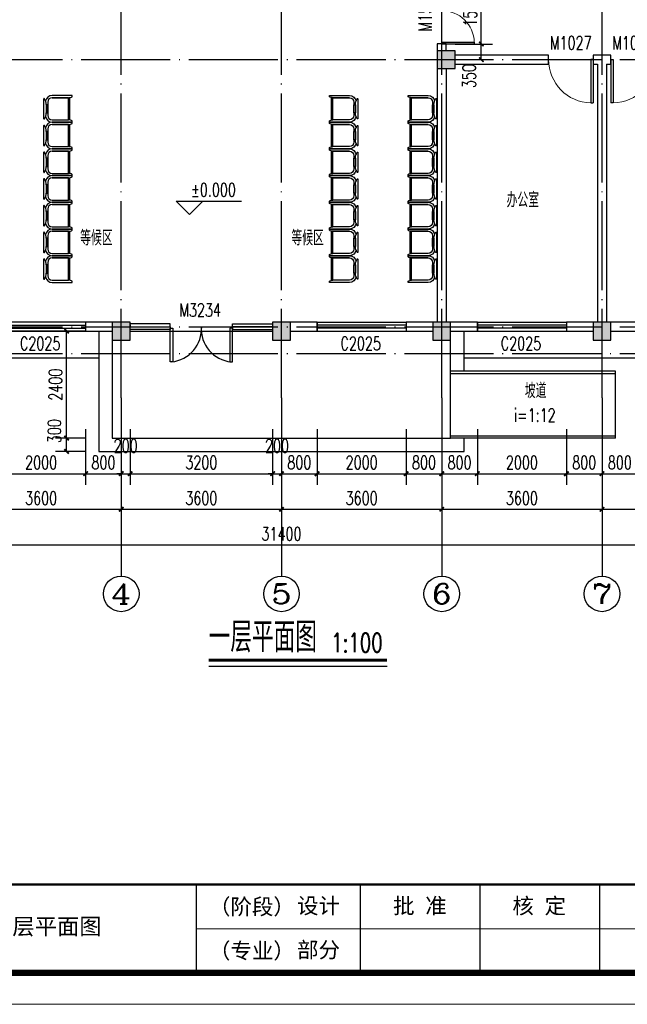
# Model space of a CAD drawing. Extents: x 88237 to 730297, y -11868 to 107702.
# Tile 6 of 49: x 273019 to 286668, y 42769 to 64883. Entities that reach past the tile are written whole.
import ezdxf
from ezdxf.enums import TextEntityAlignment as Align

# ---------------------------------------------------------------- set-up
doc = ezdxf.new("R2010")
doc.units = 0
doc.header["$LTSCALE"] = 1000
doc.header["$MEASUREMENT"] = 0
doc.linetypes.add('DOTE', pattern=[2.42, 2, -0.2, 0.02, -0.2])
doc.layers.add('0.13文字', color=3, linetype='Continuous', lineweight=13)
for name, color, linetype in [('_KTI_CONTROL', 7, 'Continuous'), ('AXIS', 3, 'Continuous'), ('AXIS_TEXT', 7, 'Continuous'), ('COLUMN', 9, 'Continuous'), ('DIM_ELEV', 3, 'Continuous'), ('DIM_SYMB', 3, 'Continuous'), ('DOTE', 1, 'DOTE'), ('GROUND', 2, 'Continuous'), ('PUB_DIM', 3, 'Continuous'), ('PUB_HATCH', 8, 'Continuous'), ('PUB_TEXT', 7, 'Continuous'), ('STAIR', 4, 'Continuous'), ('WALL', 2, 'Continuous'), ('WINDOW', 4, 'Continuous'), ('WINDOW_TEXT', 7, 'Continuous'), ('图框', 7, 'Continuous')]:
    doc.layers.add(name, color=color, linetype=linetype)
doc.styles.add('_TCH_AXIS', font='COMPLEX', dxfattribs={"bigfont": 'GBCBIG'})
doc.styles.add('_TCH_DIM', font='SIMPLEX', dxfattribs={"bigfont": 'GBCBIG'})
doc.styles.add('_TCH_DIM_T3', font='SIMPLEX', dxfattribs={"width": 0.705882, "bigfont": 'GBCBIG'})
doc.styles.add('_TCH_WINDOW', font='SIMPLEX', dxfattribs={"bigfont": 'GBCBIG'})
doc.styles.add('COMPLEX', font='COMPLEX')
doc.styles.add('LYJFS', font='times.ttf', dxfattribs={"width": 0.7})
doc.styles.add('宋体', font='txt')
doc.dimstyles.new('_TCH_ARCH&&100', dxfattribs={"dimtxt": 297.5, "dimasz": 100, "dimexe": 250, "dimexo": 300, "dimgap": 100, "dimtad": 1, "dimdec": 0, "dimzin": 0, "dimdsep": 46, "dimtxsty": '_TCH_DIM_T3', "dimblk": 'ARCHTICK', "dimcen": 0.09, "dimclrt": 7, "dimazin": 2, "dimtfac": 1, "dimtdec": 0, "dimtix": 1, "dimtmove": 2, "dimatfit": 3, "dimfxl": 1, "dimtolj": 1, "dimtzin": 0, "dimarcsym": 0})

# ---------------------------------------------------------------- blocks, each defined once
blk = doc.blocks.new('_ArchTick')
at = {"color": 0, "linetype": 'ByBlock', "const_width": 0.4}
blk.add_lwpolyline([(-0.5, -0.5), (0.5, 0.5)], dxfattribs=at)
blk = doc.blocks.new('*D134')
at = {"layer": 'Defpoints', "color": 0}
for p in [(282500, 65837), (283388, 65837), (282500, 64337)]:
    blk.add_point(p, dxfattribs=at)
at = {"layer": 'PUB_DIM', "color": 0, "lineweight": -2}
for p, q in [((282800, 65837), (283638, 65837)), ((283388, 64337), (283388, 65837)), ((282800, 64337), (283638, 64337))]:
    blk.add_line(p, q, dxfattribs=at)
at = {"layer": 'PUB_DIM', "color": 0, "lineweight": -2, "xscale": 100, "yscale": 100, "zscale": 100}
for p, rotation in [((283388, 65837), 90), ((283388, 64337), 270)]:
    blk.add_blockref('_ArchTick', p, dxfattribs=dict(at, rotation=rotation))
at = {"layer": 'PUB_DIM', "color": 7, "insert": (283139, 65087), "char_height": 297.5, "attachment_point": 5, "rotation": 90, "style": '_TCH_DIM_T3'}
blk.add_mtext('\\A1;1500', dxfattribs=at)
blk = doc.blocks.new('*D135')
at = {"layer": 'Defpoints', "color": 0}
for p in [(282500, 64337), (283388, 64337), (282500, 63987)]:
    blk.add_point(p, dxfattribs=at)
at = {"layer": 'PUB_DIM', "color": 0, "lineweight": -2}
for p, q in [((282800, 64337), (283638, 64337)), ((283388, 63987), (283388, 64337)), ((282800, 63987), (283638, 63987))]:
    blk.add_line(p, q, dxfattribs=at)
at = {"layer": 'PUB_DIM', "color": 0, "lineweight": -2, "xscale": 100, "yscale": 100, "zscale": 100}
for p, rotation in [((283388, 64337), 90), ((283388, 63987), 270)]:
    blk.add_blockref('_ArchTick', p, dxfattribs=dict(at, rotation=rotation))
at = {"layer": 'PUB_DIM', "color": 7, "insert": (283113, 63617), "char_height": 297.5, "attachment_point": 5, "rotation": 90, "style": '_TCH_DIM_T3'}
blk.add_mtext('\\A1;350', dxfattribs=at)
blk = doc.blocks.new('*D218')
at = {"layer": 'Defpoints', "color": 0}
for p in [(286100, 55987), (286900, 55987), (286900, 54687)]:
    blk.add_point(p, dxfattribs=at)
at = {"layer": 'PUB_DIM', "color": 0, "lineweight": -2}
for p, q in [((286100, 55687), (286100, 54437)), ((286900, 55687), (286900, 54437)), ((286100, 54687), (286900, 54687))]:
    blk.add_line(p, q, dxfattribs=at)
at = {"layer": 'PUB_DIM', "color": 0, "lineweight": -2, "xscale": 100, "yscale": 100, "zscale": 100, "rotation": 180}
blk.add_blockref('_ArchTick', (286100, 54687), dxfattribs=at)
at = {"layer": 'PUB_DIM', "color": 0, "lineweight": -2, "xscale": 100, "yscale": 100, "zscale": 100}
blk.add_blockref('_ArchTick', (286900, 54687), dxfattribs=at)
at = {"layer": 'PUB_DIM', "color": 7, "insert": (286500, 54936), "char_height": 297.5, "attachment_point": 5, "style": '_TCH_DIM_T3'}
blk.add_mtext('\\A1;800', dxfattribs=at)
blk = doc.blocks.new('*D219')
at = {"layer": 'Defpoints', "color": 0}
for p in [(285300, 55987), (286100, 55987), (286100, 54687)]:
    blk.add_point(p, dxfattribs=at)
at = {"layer": 'PUB_DIM', "color": 0, "lineweight": -2}
for p, q in [((285300, 55687), (285300, 54437)), ((286100, 55687), (286100, 54437)), ((285300, 54687), (286100, 54687))]:
    blk.add_line(p, q, dxfattribs=at)
at = {"layer": 'PUB_DIM', "color": 0, "lineweight": -2, "xscale": 100, "yscale": 100, "zscale": 100, "rotation": 180}
blk.add_blockref('_ArchTick', (285300, 54687), dxfattribs=at)
at = {"layer": 'PUB_DIM', "color": 0, "lineweight": -2, "xscale": 100, "yscale": 100, "zscale": 100}
blk.add_blockref('_ArchTick', (286100, 54687), dxfattribs=at)
at = {"layer": 'PUB_DIM', "color": 7, "insert": (285700, 54936), "char_height": 297.5, "attachment_point": 5, "style": '_TCH_DIM_T3'}
blk.add_mtext('\\A1;800', dxfattribs=at)
blk = doc.blocks.new('*D220')
at = {"layer": 'Defpoints', "color": 0}
for p in [(283300, 55987), (285300, 55987), (285300, 54687)]:
    blk.add_point(p, dxfattribs=at)
at = {"layer": 'PUB_DIM', "color": 0, "lineweight": -2}
for p, q in [((283300, 55687), (283300, 54437)), ((285300, 55687), (285300, 54437)), ((283300, 54687), (285300, 54687))]:
    blk.add_line(p, q, dxfattribs=at)
at = {"layer": 'PUB_DIM', "color": 0, "lineweight": -2, "xscale": 100, "yscale": 100, "zscale": 100, "rotation": 180}
blk.add_blockref('_ArchTick', (283300, 54687), dxfattribs=at)
at = {"layer": 'PUB_DIM', "color": 0, "lineweight": -2, "xscale": 100, "yscale": 100, "zscale": 100}
blk.add_blockref('_ArchTick', (285300, 54687), dxfattribs=at)
at = {"layer": 'PUB_DIM', "color": 7, "insert": (284300, 54936), "char_height": 297.5, "attachment_point": 5, "style": '_TCH_DIM_T3'}
blk.add_mtext('\\A1;2000', dxfattribs=at)
blk = doc.blocks.new('*D221')
at = {"layer": 'Defpoints', "color": 0}
for p in [(282500, 55987), (283300, 55987), (283300, 54687)]:
    blk.add_point(p, dxfattribs=at)
at = {"layer": 'PUB_DIM', "color": 0, "lineweight": -2}
for p, q in [((282500, 55687), (282500, 54437)), ((283300, 55687), (283300, 54437)), ((282500, 54687), (283300, 54687))]:
    blk.add_line(p, q, dxfattribs=at)
at = {"layer": 'PUB_DIM', "color": 0, "lineweight": -2, "xscale": 100, "yscale": 100, "zscale": 100, "rotation": 180}
blk.add_blockref('_ArchTick', (282500, 54687), dxfattribs=at)
at = {"layer": 'PUB_DIM', "color": 0, "lineweight": -2, "xscale": 100, "yscale": 100, "zscale": 100}
blk.add_blockref('_ArchTick', (283300, 54687), dxfattribs=at)
at = {"layer": 'PUB_DIM', "color": 7, "insert": (282900, 54936), "char_height": 297.5, "attachment_point": 5, "style": '_TCH_DIM_T3'}
blk.add_mtext('\\A1;800', dxfattribs=at)
blk = doc.blocks.new('*D222')
at = {"layer": 'Defpoints', "color": 0}
for p in [(281700, 55987), (282500, 55987), (282500, 54687)]:
    blk.add_point(p, dxfattribs=at)
at = {"layer": 'PUB_DIM', "color": 0, "lineweight": -2}
for p, q in [((281700, 55687), (281700, 54437)), ((282500, 55687), (282500, 54437)), ((281700, 54687), (282500, 54687))]:
    blk.add_line(p, q, dxfattribs=at)
at = {"layer": 'PUB_DIM', "color": 0, "lineweight": -2, "xscale": 100, "yscale": 100, "zscale": 100, "rotation": 180}
blk.add_blockref('_ArchTick', (281700, 54687), dxfattribs=at)
at = {"layer": 'PUB_DIM', "color": 0, "lineweight": -2, "xscale": 100, "yscale": 100, "zscale": 100}
blk.add_blockref('_ArchTick', (282500, 54687), dxfattribs=at)
at = {"layer": 'PUB_DIM', "color": 7, "insert": (282100, 54936), "char_height": 297.5, "attachment_point": 5, "style": '_TCH_DIM_T3'}
blk.add_mtext('\\A1;800', dxfattribs=at)
blk = doc.blocks.new('*D223')
at = {"layer": 'Defpoints', "color": 0}
for p in [(279700, 55987), (281700, 55987), (281700, 54687)]:
    blk.add_point(p, dxfattribs=at)
at = {"layer": 'PUB_DIM', "color": 0, "lineweight": -2}
for p, q in [((279700, 55687), (279700, 54437)), ((281700, 55687), (281700, 54437)), ((279700, 54687), (281700, 54687))]:
    blk.add_line(p, q, dxfattribs=at)
at = {"layer": 'PUB_DIM', "color": 0, "lineweight": -2, "xscale": 100, "yscale": 100, "zscale": 100, "rotation": 180}
blk.add_blockref('_ArchTick', (279700, 54687), dxfattribs=at)
at = {"layer": 'PUB_DIM', "color": 0, "lineweight": -2, "xscale": 100, "yscale": 100, "zscale": 100}
blk.add_blockref('_ArchTick', (281700, 54687), dxfattribs=at)
at = {"layer": 'PUB_DIM', "color": 7, "insert": (280700, 54936), "char_height": 297.5, "attachment_point": 5, "style": '_TCH_DIM_T3'}
blk.add_mtext('\\A1;2000', dxfattribs=at)
blk = doc.blocks.new('*D224')
at = {"layer": 'Defpoints', "color": 0}
for p in [(278900, 55987), (279700, 55987), (279700, 54687)]:
    blk.add_point(p, dxfattribs=at)
at = {"layer": 'PUB_DIM', "color": 0, "lineweight": -2}
for p, q in [((278900, 55687), (278900, 54437)), ((279700, 55687), (279700, 54437)), ((278900, 54687), (279700, 54687))]:
    blk.add_line(p, q, dxfattribs=at)
at = {"layer": 'PUB_DIM', "color": 0, "lineweight": -2, "xscale": 100, "yscale": 100, "zscale": 100, "rotation": 180}
blk.add_blockref('_ArchTick', (278900, 54687), dxfattribs=at)
at = {"layer": 'PUB_DIM', "color": 0, "lineweight": -2, "xscale": 100, "yscale": 100, "zscale": 100}
blk.add_blockref('_ArchTick', (279700, 54687), dxfattribs=at)
at = {"layer": 'PUB_DIM', "color": 7, "insert": (279300, 54936), "char_height": 297.5, "attachment_point": 5, "style": '_TCH_DIM_T3'}
blk.add_mtext('\\A1;800', dxfattribs=at)
blk = doc.blocks.new('*D225')
at = {"layer": 'Defpoints', "color": 0}
for p in [(278700, 55987), (278900, 55987), (278900, 54687)]:
    blk.add_point(p, dxfattribs=at)
at = {"layer": 'PUB_DIM', "color": 0, "lineweight": -2}
for p, q in [((278700, 55687), (278700, 54437)), ((278900, 55687), (278900, 54437)), ((278700, 54687), (278600, 54687)), ((278700, 54687), (278900, 54687)), ((278900, 54687), (279000, 54687))]:
    blk.add_line(p, q, dxfattribs=at)
at = {"layer": 'PUB_DIM', "color": 0, "lineweight": -2, "xscale": 100, "yscale": 100, "zscale": 100}
blk.add_blockref('_ArchTick', (278700, 54687), dxfattribs=at)
at = {"layer": 'PUB_DIM', "color": 0, "lineweight": -2, "xscale": 100, "yscale": 100, "zscale": 100, "rotation": 180}
blk.add_blockref('_ArchTick', (278900, 54687), dxfattribs=at)
at = {"layer": 'PUB_DIM', "color": 7, "insert": (278800, 55312), "char_height": 297.5, "attachment_point": 5, "style": '_TCH_DIM_T3'}
blk.add_mtext('\\A1;200', dxfattribs=at)
blk = doc.blocks.new('*D226')
at = {"layer": 'Defpoints', "color": 0}
for p in [(275500, 55987), (278700, 55987), (278700, 54687)]:
    blk.add_point(p, dxfattribs=at)
at = {"layer": 'PUB_DIM', "color": 0, "lineweight": -2}
for p, q in [((275500, 55687), (275500, 54437)), ((278700, 55687), (278700, 54437)), ((275500, 54687), (278700, 54687))]:
    blk.add_line(p, q, dxfattribs=at)
at = {"layer": 'PUB_DIM', "color": 0, "lineweight": -2, "xscale": 100, "yscale": 100, "zscale": 100, "rotation": 180}
blk.add_blockref('_ArchTick', (275500, 54687), dxfattribs=at)
at = {"layer": 'PUB_DIM', "color": 0, "lineweight": -2, "xscale": 100, "yscale": 100, "zscale": 100}
blk.add_blockref('_ArchTick', (278700, 54687), dxfattribs=at)
at = {"layer": 'PUB_DIM', "color": 7, "insert": (277100, 54936), "char_height": 297.5, "attachment_point": 5, "style": '_TCH_DIM_T3'}
blk.add_mtext('\\A1;3200', dxfattribs=at)
blk = doc.blocks.new('*D227')
at = {"layer": 'Defpoints', "color": 0}
for p in [(275300, 55987), (275500, 55987), (275500, 54687)]:
    blk.add_point(p, dxfattribs=at)
at = {"layer": 'PUB_DIM', "color": 0, "lineweight": -2}
for p, q in [((275300, 55687), (275300, 54437)), ((275500, 55687), (275500, 54437)), ((275300, 54687), (275200, 54687)), ((275300, 54687), (275500, 54687)), ((275500, 54687), (275600, 54687))]:
    blk.add_line(p, q, dxfattribs=at)
at = {"layer": 'PUB_DIM', "color": 0, "lineweight": -2, "xscale": 100, "yscale": 100, "zscale": 100}
blk.add_blockref('_ArchTick', (275300, 54687), dxfattribs=at)
at = {"layer": 'PUB_DIM', "color": 0, "lineweight": -2, "xscale": 100, "yscale": 100, "zscale": 100, "rotation": 180}
blk.add_blockref('_ArchTick', (275500, 54687), dxfattribs=at)
at = {"layer": 'PUB_DIM', "color": 7, "insert": (275400, 55312), "char_height": 297.5, "attachment_point": 5, "style": '_TCH_DIM_T3'}
blk.add_mtext('\\A1;200', dxfattribs=at)
blk = doc.blocks.new('*D228')
at = {"layer": 'Defpoints', "color": 0}
for p in [(274500, 55987), (275300, 55987), (275300, 54687)]:
    blk.add_point(p, dxfattribs=at)
at = {"layer": 'PUB_DIM', "color": 0, "lineweight": -2}
for p, q in [((274500, 55687), (274500, 54437)), ((275300, 55687), (275300, 54437)), ((274500, 54687), (275300, 54687))]:
    blk.add_line(p, q, dxfattribs=at)
at = {"layer": 'PUB_DIM', "color": 0, "lineweight": -2, "xscale": 100, "yscale": 100, "zscale": 100, "rotation": 180}
blk.add_blockref('_ArchTick', (274500, 54687), dxfattribs=at)
at = {"layer": 'PUB_DIM', "color": 0, "lineweight": -2, "xscale": 100, "yscale": 100, "zscale": 100}
blk.add_blockref('_ArchTick', (275300, 54687), dxfattribs=at)
at = {"layer": 'PUB_DIM', "color": 7, "insert": (274900, 54936), "char_height": 297.5, "attachment_point": 5, "style": '_TCH_DIM_T3'}
blk.add_mtext('\\A1;800', dxfattribs=at)
blk = doc.blocks.new('*D229')
at = {"layer": 'Defpoints', "color": 0}
for p in [(272500, 55987), (274500, 55987), (274500, 54687)]:
    blk.add_point(p, dxfattribs=at)
at = {"layer": 'PUB_DIM', "color": 0, "lineweight": -2}
for p, q in [((272500, 55687), (272500, 54437)), ((274500, 55687), (274500, 54437)), ((272500, 54687), (274500, 54687))]:
    blk.add_line(p, q, dxfattribs=at)
at = {"layer": 'PUB_DIM', "color": 0, "lineweight": -2, "xscale": 100, "yscale": 100, "zscale": 100, "rotation": 180}
blk.add_blockref('_ArchTick', (272500, 54687), dxfattribs=at)
at = {"layer": 'PUB_DIM', "color": 0, "lineweight": -2, "xscale": 100, "yscale": 100, "zscale": 100}
blk.add_blockref('_ArchTick', (274500, 54687), dxfattribs=at)
at = {"layer": 'PUB_DIM', "color": 7, "insert": (273500, 54936), "char_height": 297.5, "attachment_point": 5, "style": '_TCH_DIM_T3'}
blk.add_mtext('\\A1;2000', dxfattribs=at)
blk = doc.blocks.new('*D267')
at = {"layer": 'Defpoints', "color": 0}
for p in [(274073, 57887), (274800, 57887), (274800, 55487)]:
    blk.add_point(p, dxfattribs=at)
at = {"layer": 'PUB_DIM', "color": 0, "lineweight": -2}
for p, q in [((274500, 57887), (273823, 57887)), ((274073, 55487), (274073, 57887)), ((274500, 55487), (273823, 55487))]:
    blk.add_line(p, q, dxfattribs=at)
at = {"layer": 'PUB_DIM', "color": 0, "lineweight": -2, "xscale": 100, "yscale": 100, "zscale": 100}
for p, rotation in [((274073, 57887), 90), ((274073, 55487), 270)]:
    blk.add_blockref('_ArchTick', p, dxfattribs=dict(at, rotation=rotation))
at = {"layer": 'PUB_DIM', "color": 7, "insert": (273825, 56687), "char_height": 297.5, "attachment_point": 5, "rotation": 90, "style": '_TCH_DIM_T3'}
blk.add_mtext('\\A1;2400', dxfattribs=at)
blk = doc.blocks.new('*D268')
at = {"layer": 'Defpoints', "color": 0}
for p in [(274073, 55487), (274800, 55487), (274800, 55187)]:
    blk.add_point(p, dxfattribs=at)
at = {"layer": 'PUB_DIM', "color": 0, "lineweight": -2}
for p, q in [((274500, 55487), (273823, 55487)), ((274073, 55187), (274073, 55487)), ((274500, 55187), (273823, 55187))]:
    blk.add_line(p, q, dxfattribs=at)
at = {"layer": 'PUB_DIM', "color": 0, "lineweight": -2, "xscale": 100, "yscale": 100, "zscale": 100}
for p, rotation in [((274073, 55487), 90), ((274073, 55187), 270)]:
    blk.add_blockref('_ArchTick', p, dxfattribs=dict(at, rotation=rotation))
at = {"layer": 'PUB_DIM', "color": 7, "insert": (273798, 55642), "char_height": 297.5, "attachment_point": 5, "rotation": 90, "style": '_TCH_DIM_T3'}
blk.add_mtext('\\A1;300', dxfattribs=at)
blk = doc.blocks.new('*D376')
at = {"layer": 'AXIS', "color": 0, "lineweight": -2}
for p, q in [((271700, 56087), (271700, 53637)), ((275300, 56087), (275300, 53637)), ((271700, 53887), (275300, 53887))]:
    blk.add_line(p, q, dxfattribs=at)
at = {"layer": 'Defpoints', "color": 0}
for p in [(271700, 56387), (275300, 56387), (275300, 53887)]:
    blk.add_point(p, dxfattribs=at)
at = {"layer": 'AXIS', "color": 0, "lineweight": -2, "xscale": 100, "yscale": 100, "zscale": 100, "rotation": 180}
blk.add_blockref('_ArchTick', (271700, 53887), dxfattribs=at)
at = {"layer": 'AXIS', "color": 0, "lineweight": -2, "xscale": 100, "yscale": 100, "zscale": 100}
blk.add_blockref('_ArchTick', (275300, 53887), dxfattribs=at)
at = {"layer": 'AXIS', "color": 7, "insert": (273500, 54136), "char_height": 297.5, "attachment_point": 5, "style": '_TCH_DIM_T3'}
blk.add_mtext('\\A1;3600', dxfattribs=at)
blk = doc.blocks.new('*D377')
at = {"layer": 'AXIS', "color": 0, "lineweight": -2}
for p, q in [((275300, 56087), (275300, 53637)), ((278900, 56087), (278900, 53637)), ((275300, 53887), (278900, 53887))]:
    blk.add_line(p, q, dxfattribs=at)
at = {"layer": 'Defpoints', "color": 0}
for p in [(275300, 56387), (278900, 56387), (278900, 53887)]:
    blk.add_point(p, dxfattribs=at)
at = {"layer": 'AXIS', "color": 0, "lineweight": -2, "xscale": 100, "yscale": 100, "zscale": 100, "rotation": 180}
blk.add_blockref('_ArchTick', (275300, 53887), dxfattribs=at)
at = {"layer": 'AXIS', "color": 0, "lineweight": -2, "xscale": 100, "yscale": 100, "zscale": 100}
blk.add_blockref('_ArchTick', (278900, 53887), dxfattribs=at)
at = {"layer": 'AXIS', "color": 7, "insert": (277100, 54136), "char_height": 297.5, "attachment_point": 5, "style": '_TCH_DIM_T3'}
blk.add_mtext('\\A1;3600', dxfattribs=at)
blk = doc.blocks.new('*D378')
at = {"layer": 'AXIS', "color": 0, "lineweight": -2}
for p, q in [((278900, 56087), (278900, 53637)), ((282500, 56087), (282500, 53637)), ((278900, 53887), (282500, 53887))]:
    blk.add_line(p, q, dxfattribs=at)
at = {"layer": 'Defpoints', "color": 0}
for p in [(278900, 56387), (282500, 56387), (282500, 53887)]:
    blk.add_point(p, dxfattribs=at)
at = {"layer": 'AXIS', "color": 0, "lineweight": -2, "xscale": 100, "yscale": 100, "zscale": 100, "rotation": 180}
blk.add_blockref('_ArchTick', (278900, 53887), dxfattribs=at)
at = {"layer": 'AXIS', "color": 0, "lineweight": -2, "xscale": 100, "yscale": 100, "zscale": 100}
blk.add_blockref('_ArchTick', (282500, 53887), dxfattribs=at)
at = {"layer": 'AXIS', "color": 7, "insert": (280700, 54136), "char_height": 297.5, "attachment_point": 5, "style": '_TCH_DIM_T3'}
blk.add_mtext('\\A1;3600', dxfattribs=at)
blk = doc.blocks.new('*D379')
at = {"layer": 'AXIS', "color": 0, "lineweight": -2}
for p, q in [((282500, 56087), (282500, 53637)), ((286100, 56087), (286100, 53637)), ((282500, 53887), (286100, 53887))]:
    blk.add_line(p, q, dxfattribs=at)
at = {"layer": 'Defpoints', "color": 0}
for p in [(282500, 56387), (286100, 56387), (286100, 53887)]:
    blk.add_point(p, dxfattribs=at)
at = {"layer": 'AXIS', "color": 0, "lineweight": -2, "xscale": 100, "yscale": 100, "zscale": 100, "rotation": 180}
blk.add_blockref('_ArchTick', (282500, 53887), dxfattribs=at)
at = {"layer": 'AXIS', "color": 0, "lineweight": -2, "xscale": 100, "yscale": 100, "zscale": 100}
blk.add_blockref('_ArchTick', (286100, 53887), dxfattribs=at)
at = {"layer": 'AXIS', "color": 7, "insert": (284300, 54136), "char_height": 297.5, "attachment_point": 5, "style": '_TCH_DIM_T3'}
blk.add_mtext('\\A1;3600', dxfattribs=at)
blk = doc.blocks.new('*D380')
at = {"layer": 'AXIS', "color": 0, "lineweight": -2}
for p, q in [((286100, 56087), (286100, 53637)), ((289700, 56087), (289700, 53637)), ((286100, 53887), (289700, 53887))]:
    blk.add_line(p, q, dxfattribs=at)
at = {"layer": 'Defpoints', "color": 0}
for p in [(286100, 56387), (289700, 56387), (289700, 53887)]:
    blk.add_point(p, dxfattribs=at)
at = {"layer": 'AXIS', "color": 0, "lineweight": -2, "xscale": 100, "yscale": 100, "zscale": 100, "rotation": 180}
blk.add_blockref('_ArchTick', (286100, 53887), dxfattribs=at)
at = {"layer": 'AXIS', "color": 0, "lineweight": -2, "xscale": 100, "yscale": 100, "zscale": 100}
blk.add_blockref('_ArchTick', (289700, 53887), dxfattribs=at)
at = {"layer": 'AXIS', "color": 7, "insert": (287900, 54136), "char_height": 297.5, "attachment_point": 5, "style": '_TCH_DIM_T3'}
blk.add_mtext('\\A1;3600', dxfattribs=at)
blk = doc.blocks.new('*D383')
at = {"layer": 'AXIS', "color": 0, "lineweight": -2}
for p, q in [((263200, 56087), (263200, 52837)), ((294600, 56087), (294600, 52837)), ((263200, 53087), (294600, 53087))]:
    blk.add_line(p, q, dxfattribs=at)
at = {"layer": 'Defpoints', "color": 0}
for p in [(263200, 56387), (294600, 56387), (294600, 53087)]:
    blk.add_point(p, dxfattribs=at)
at = {"layer": 'AXIS', "color": 0, "lineweight": -2, "xscale": 100, "yscale": 100, "zscale": 100, "rotation": 180}
blk.add_blockref('_ArchTick', (263200, 53087), dxfattribs=at)
at = {"layer": 'AXIS', "color": 0, "lineweight": -2, "xscale": 100, "yscale": 100, "zscale": 100}
blk.add_blockref('_ArchTick', (294600, 53087), dxfattribs=at)
at = {"layer": 'AXIS', "color": 7, "insert": (278900, 53336), "char_height": 297.5, "attachment_point": 5, "style": '_TCH_DIM_T3'}
blk.add_mtext('\\A1;31400', dxfattribs=at)
blk = doc.blocks.new('$DorLib2D$00000001')
for p, q in [((0.45, 0.975), (0.5, 0.975)), ((0.45, 0), (0.45, 0.975)), ((0.5, 0), (0.5, 0.975)), ((0.5, 0), (0.45, 0))]:
    blk.add_line(p, q)
at = {"lineweight": 13}
blk.add_arc((0.475, 0), 0.975, 91.4693, 180, dxfattribs=at)
blk = doc.blocks.new('$DorLib2D$00000002')
for p, q in [((-0.5, 0), (-0.5, 0.4875)), ((-0.475, 0.4875), (-0.5, 0.4875)), ((-0.475, 0), (-0.475, 0.4875)), ((0.475, 0), (0.475, 0.4875)), ((0.475, 0.4875), (0.5, 0.4875)), ((0.5, 0), (0.5, 0.4875)), ((-0.5, 0), (-0.475, 0)), ((0.5, 0), (0.475, 0))]:
    blk.add_line(p, q)
at = {"lineweight": 13}
for centre, start, end in [((-0.4875, 0), 0, 88.53072), ((0.4875, 0), 91.46928, 180)]:
    blk.add_arc(centre, 0.4875, start, end, dxfattribs=at)
blk = doc.blocks.new('$TCHSYS$WIN2D')
for p, q in [((-0.5, 0.5), (0.5, 0.5)), ((-0.5, 0.5), (-0.5, -0.5)), ((0.5, 0.5), (0.5, -0.5)), ((0.5, 0.167), (-0.5, 0.167)), ((0.5, -0.167), (-0.5, -0.167)), ((-0.5, -0.5), (0.5, -0.5))]:
    blk.add_line(p, q)
blk = doc.blocks.new('_FZH')
blk.add_lwpolyline([(-0.5, -0.5), (0.5, -0.5), (0.5, 0.5), (-0.5, 0.5)], close=True)
at = {"layer": 'PUB_HATCH'}
blk.add_solid([(-0.5, -0.5), (0.5, -0.5), (-0.5, 0.5), (0.5, 0.5)], dxfattribs=at)
blk = doc.blocks.new('$DorLib2D$00000039')
for p, q in [((-0.2187, 0.0194), (-0.5, 0.0194)), ((-0.2187, 0), (-0.2187, 0.0194)), ((0.2187, 0), (0.2187, 0.0194)), ((0.2187, 0.0194), (0.5, 0.0194)), ((-0.5, 0), (-0.2187, 0)), ((-0.5, -0.0141), (-0.5, 0)), ((-0.2187, -0.0194), (-0.5, -0.0194)), ((-0.2187, 0), (-0.2187, -0.0194)), ((0.2187, 0), (0.2187, -0.0194)), ((0.5, 0), (0.2187, 0)), ((0.2187, -0.0194), (0.5, -0.0194)), ((0.5, -0.0141), (0.5, 0)), ((0.5, 0), (0.5, -0.025))]:
    blk.add_line(p, q)
for points in [[(-0.2006, 0.0097), (-0.2006, 0.2464), (-0.2187, 0.2464), (-0.2187, 0.0097)], [(0.2006, 0.0097), (0.2006, 0.2464), (0.2187, 0.2464), (0.2187, 0.0097)]]:
    blk.add_lwpolyline(points, close=True)
for centre, start, end in [((-0.2304, 0.0163), 355.95522, 84.85236), ((0.2304, 0.0163), 95.14764, 184.04478)]:
    blk.add_arc(centre, 0.231, start, end)
blk = doc.blocks.new('$迪奥二期平面$00000124')
at = {"layer": '_KTI_CONTROL'}
for p, q in [((-300, -208, 0), (-300, -653, 0)), ((-250, -208, 0), (-250, -578, 0)), ((-250, -208, 0), (-250, -578, 0)), ((219, -18, 0), (-219, -18, 0)), ((150, -108, 0), (-150, -108, 0)), ((93, -75, 0), (-93, -75, 0)), ((-93, -75, 0), (-93, -108, 0)), ((-93, -108, 0), (93, -108, 0)), ((93, -108, 0), (93, -75, 0)), ((250, -578, 0), (250, -208, 0)), ((250, -208, 0), (250, -578, 0)), ((300, -653, 0), (300, -208, 0)), ((-295, -658, 0), (-272, -658, 0)), ((-252, -608, 0), (252, -608, 0)), ((-250, -578, 0), (250, -578, 0)), ((272, -658, 0), (295, -658, 0))]:
    blk.add_line(p, q, dxfattribs=at)
for centre, radius, start, end in [((-150, -208, 0), 150, 99.9415, 180), ((-150, -208, 0), 100, 90, 180), ((-219, -28, 0), 10, 90, 237.6766), ((-92, 173, 0), 248, 237.6766, 269.6328), ((92, 173, 0), 248, 270.3672, 302.3234), ((150, -208, 0), 100, 0, 90), ((150, -208, 0), 150, 0, 80.0585), ((219, -28, 0), 10, 302.3234, 90), ((-295, -653, 0), 5, 180, 270), ((-392, -582, 0), 142, 327.513, 1.4857), ((392, -582, 0), 142, 178.5143, 212.487), ((295, -653, 0), 5, 270, 0)]:
    blk.add_arc(centre, radius, start, end, dxfattribs=at)
blk = doc.blocks.new('_AXISO')
blk.add_circle((0, 0), 0.5)
at = {"layer": 'AXIS_TEXT', "style": 'COMPLEX', "width": 1.041667}
blk.add_attdef('A', text='', height=0.56, dxfattribs=at).set_placement((-0.25, -0.28), (0.25, -0.28), align=Align.FIT)
blk = doc.blocks.new('d4trtg')
for p, q in [((655949.8, 3899795.5), (655949.8, 3899655.4)), ((656210, 3899795.5), (656210, 3899655.4)), ((656400.1, 3899795.5), (656400.1, 3899655.4)), ((656590.2, 3899795.5), (656590.2, 3899655.4))]:
    blk.add_line(p, q)
at = {"lineweight": 0}
for p, q in [((658021.2, 3899725.4), (655949.8, 3899725.4)), ((658071.2, 3899605.3), (653868.4, 3899605.3))]:
    blk.add_line(p, q, dxfattribs=at)
at = {"lineweight": 0, "const_width": 10}
blk.add_lwpolyline([(654118.6, 3902527.3), (658021.2, 3902527.3), (658021.2, 3899655.4), (654118.6, 3899655.4)], close=True, dxfattribs=at)
at = {"lineweight": 0, "const_width": 4}
blk.add_lwpolyline([(658021.2, 3899795.5), (654118.6, 3899795.5)], dxfattribs=at)
at = {"style": 'LYJFS'}
for s, p in [('（阶段）', (656038.2, 3899760.4)), ('（专业）', (656038.2, 3899690.4))]:
    blk.add_text(s, height=25.02, dxfattribs=at).set_placement(p, align=Align.MIDDLE_CENTER)
at = {"char_height": 25.02, "attachment_point": 5, "style": '宋体'}
for s, insert in [('设计', (656144, 3899760.4)), ('批 准', (656305, 3899760.4)), ('核 定', (656494.6, 3899760.2)), ('部分', (656144, 3899690.4))]:
    blk.add_mtext(s, dxfattribs=dict(at, insert=insert))

msp = doc.modelspace()

# ---------------------------------------------------------------- linework, layer by layer
at = {"layer": 'AXIS'}
for p, q in [((275299.9, 56387.4), (275299.9, 52387.4)), ((278899.9, 56387.4), (278899.9, 52387.4)), ((282499.9, 56387.4), (282499.9, 52387.4)), ((286099.9, 56387.4), (286099.9, 52387.4))]:
    msp.add_line(p, q, dxfattribs=at)
at = {"layer": 'DIM_ELEV'}
for p, q in [((276836.4, 60509.1), (276536.4, 60809.1)), ((276536.4, 60809.1), (277997.9, 60809.1)), ((276836.4, 60509.1), (277136.4, 60809.1))]:
    msp.add_line(p, q, dxfattribs=at)
at = {"layer": 'DIM_SYMB'}
msp.add_lwpolyline([(283820.5, 56253.9, 0, 0, 0), (285073.4, 56253.9, 80, 0, 0), (285373.4, 56253.9, 0, 0, 0)], format="xyseb", dxfattribs=at)
at = {"layer": 'DIM_SYMB', "const_width": 70}
msp.add_lwpolyline([(277265.1, 50500.5), (281273.1, 50500.5)], dxfattribs=at)
at = {"layer": 'DIM_SYMB'}
msp.add_lwpolyline([(277265.1, 50360.5), (281273.1, 50360.5)], dxfattribs=at)
at = {"layer": 'DOTE'}
for p, q in [((275299.9, 56387.4), (275299.9, 73187.4)), ((278899.9, 56387.4), (278899.9, 73187.4)), ((282499.9, 56387.4), (282499.9, 73187.4)), ((286099.9, 56387.4), (286099.9, 73187.4)), ((262299.9, 63987.4), (295499.9, 63987.4)), ((262299.9, 57987.4), (295499.9, 57987.4)), ((262299.9, 57387.4), (295499.9, 57387.4))]:
    msp.add_line(p, q, dxfattribs=at)
at = {"layer": 'GROUND'}
for p, q in [((271899.9, 57887.4), (275099.9, 57887.4)), ((275499.9, 57887.4), (278699.9, 57887.4)), ((279099.9, 57887.4), (282299.9, 57887.4)), ((282699.9, 57887.4), (285899.9, 57887.4)), ((286299.9, 57887.4), (289599.9, 57887.4)), ((268799.9, 57287.4), (274799.9, 57287.4)), ((282999.9, 57287.4), (288999.9, 57287.4))]:
    msp.add_line(p, q, dxfattribs=at)
at = {"layer": 'STAIR'}
for p, q in [((274799.9, 57887.4), (274799.9, 55187.4)), ((282999.9, 56987.4), (282999.9, 57887.4)), ((275099.9, 57687.4), (275099.9, 55487.4)), ((282699.9, 55487.4), (282699.9, 57687.4)), ((275099.9, 55487.4), (282699.9, 55487.4)), ((282999.9, 55187.4), (282999.9, 55487.4)), ((274799.9, 55187.4), (282999.9, 55187.4))]:
    msp.add_line(p, q, dxfattribs=at)
at = {"layer": 'STAIR', "color": 4}
for p, q in [((286399.9, 56987.4), (282699.9, 56987.4)), ((282699.9, 55487.4), (282699.9, 56987.4)), ((282699.9, 56938.3), (286399.9, 56938.3)), ((286399.9, 55487.4), (286399.9, 56987.4)), ((282699.9, 55536.5), (286399.9, 55536.5)), ((286399.9, 55487.4), (282699.9, 55487.4))]:
    msp.add_line(p, q, dxfattribs=at)
at = {"layer": 'WALL'}
for p, q in [((282599.9, 64337.4), (282399.9, 64337.4)), ((282399.9, 64337.4), (282399.9, 64187.4)), ((282599.9, 64187.4), (282599.9, 64337.4)), ((284899.9, 64087.4), (282799.9, 64087.4)), ((284899.9, 63887.4), (284899.9, 64087.4)), ((286099.9, 64087.4), (285899.9, 64087.4)), ((285899.9, 64087.4), (285899.9, 63887.4)), ((286299.9, 64087.4), (286099.9, 64087.4)), ((286299.9, 63887.4), (286299.9, 64087.4)), ((282399.9, 63787.4), (282399.9, 58087.4)), ((282599.9, 63787.4), (282599.9, 58087.4)), ((282799.9, 63887.4), (284899.9, 63887.4)), ((285899.9, 63887.4), (285999.9, 63887.4)), ((285999.9, 63887.4), (285999.9, 58087.4)), ((286199.9, 63887.4), (286299.9, 63887.4)), ((286199.9, 63887.4), (286199.9, 58087.4)), ((275099.9, 58087.4), (274499.9, 58087.4)), ((274499.9, 58087.4), (274499.9, 57887.4)), ((279699.9, 58087.4), (279099.9, 58087.4)), ((279699.9, 57887.4), (279699.9, 58087.4)), ((282299.9, 58087.4), (281699.9, 58087.4)), ((281699.9, 58087.4), (281699.9, 57887.4)), ((283299.9, 58087.4), (282699.9, 58087.4)), ((283299.9, 57887.4), (283299.9, 58087.4)), ((285899.9, 58087.4), (285299.9, 58087.4)), ((285299.9, 58087.4), (285299.9, 57887.4)), ((286899.9, 58087.4), (286299.9, 58087.4)), ((274499.9, 57887.4), (275099.9, 57887.4)), ((279099.9, 57887.4), (279699.9, 57887.4)), ((281699.9, 57887.4), (282299.9, 57887.4)), ((282699.9, 57887.4), (283299.9, 57887.4)), ((285299.9, 57887.4), (285899.9, 57887.4)), ((286299.9, 57887.4), (286899.9, 57887.4))]:
    msp.add_line(p, q, dxfattribs=at)

# ---------------------------------------------------------------- block references
at = {"color": 252, "rotation": 90}
for p in [(273539.7, 62881.5, 0), (273539.7, 62281.5, 0), (273539.7, 61681.5, 0), (273539.7, 61081.5, 0), (273539.7, 60481.5, 0), (273539.7, 59881.5, 0), (273539.7, 59281.5, 0)]:
    msp.add_blockref('$迪奥二期平面$00000124', p, dxfattribs=at)
at = {"color": 252, "yscale": -1, "rotation": 90}
for p in [(280634.6, 62881.5, 0), (282399.9, 62881.5, 0), (280634.6, 62281.5, 0), (282399.9, 62281.5, 0), (280634.6, 61681.5, 0), (282399.9, 61681.5, 0), (280634.6, 61081.5, 0), (282399.9, 61081.5, 0), (280634.6, 60481.5, 0), (282399.9, 60481.5, 0), (280634.6, 59881.5, 0), (282399.9, 59881.5, 0), (280634.6, 59281.5, 0), (282399.9, 59281.5, 0)]:
    msp.add_blockref('$迪奥二期平面$00000124', p, dxfattribs=at)
at = {"layer": 'AXIS'}
ref = msp.add_blockref('_AXISO', (275299.9, 51987.4), dxfattribs=dict(at, xscale=800, yscale=800, zscale=800))
ref.add_attrib('A', '4', dxfattribs={"layer": 'AXIS_TEXT', "height": 452.5, "style": '_TCH_AXIS', "width": 1.3125}).set_placement((275073.6, 51761.1), (275526.1, 51761.1), align=Align.FIT)
ref = msp.add_blockref('_AXISO', (278899.9, 51987.4), dxfattribs=dict(at, xscale=800, yscale=800, zscale=800))
ref.add_attrib('A', '5', dxfattribs={"layer": 'AXIS_TEXT', "height": 452.5, "style": '_TCH_AXIS', "width": 1.5}).set_placement((278673.6, 51761.1), (279126.1, 51761.1), align=Align.FIT)
ref = msp.add_blockref('_AXISO', (282499.9, 51987.4), dxfattribs=dict(at, xscale=800, yscale=800, zscale=800))
ref.add_attrib('A', '6', dxfattribs={"layer": 'AXIS_TEXT', "height": 452.5, "style": '_TCH_AXIS', "width": 1.5}).set_placement((282273.6, 51761.1), (282726.1, 51761.1), align=Align.FIT)
ref = msp.add_blockref('_AXISO', (286099.9, 51987.4), dxfattribs=dict(at, xscale=800, yscale=800, zscale=800))
ref.add_attrib('A', '7', dxfattribs={"layer": 'AXIS_TEXT', "height": 452.5, "style": '_TCH_AXIS', "width": 1.5}).set_placement((285873.6, 51761.1), (286326.1, 51761.1), align=Align.FIT)
at = {"layer": 'COLUMN', "xscale": 400, "yscale": 400, "zscale": 400}
for p in [(282599.9, 63987.4), (275299.9, 57887.4), (278899.9, 57887.4), (282499.9, 57887.4), (286099.9, 57887.4)]:
    msp.add_blockref('_FZH', p, dxfattribs=at)
at = {"layer": 'WINDOW'}
ref = msp.add_blockref('$DorLib2D$00000002', (282499.9, 65087.4), dxfattribs=dict(at, xscale=1500, yscale=1500, zscale=1500, rotation=270))
ref.add_attrib('A', 'M1527', (282273.6, 64617.4), dxfattribs={"layer": 'WINDOW_TEXT', "height": 297.5, "rotation": 90, "style": '_TCH_WINDOW', "width": 0.705882})
ref = msp.add_blockref('$DorLib2D$00000001', (285399.9, 63987.4), dxfattribs=dict(at, xscale=1000, yscale=-1000, zscale=1000))
ref.add_attrib('A', 'M1027', (284929.9, 64213.6), dxfattribs={"layer": 'WINDOW_TEXT', "height": 297.5, "style": '_TCH_WINDOW', "width": 0.705882})
ref = msp.add_blockref('$DorLib2D$00000001', (286799.9, 63987.4), dxfattribs=dict(at, xscale=-1000, yscale=-1000, zscale=-1000))
ref.add_attrib('A', 'M1027', (286329.9, 64213.6), dxfattribs={"layer": 'WINDOW_TEXT', "height": 297.5, "style": '_TCH_WINDOW', "width": 0.705882})
ref = msp.add_blockref('$DorLib2D$00000039', (277099.9, 57987.4), dxfattribs=dict(at, xscale=3200, yscale=3200, zscale=3200, rotation=180))
ref.add_attrib('A', 'M3234', (276604.9, 58213.6), dxfattribs={"layer": 'WINDOW_TEXT', "height": 297.5, "style": '_TCH_WINDOW', "width": 0.705882})
ref = msp.add_blockref('$TCHSYS$WIN2D', (273499.9, 57987.4), dxfattribs=dict(at, xscale=2000, yscale=-200, zscale=2000, rotation=180))
ref.add_attrib('A', 'C2025', (273024.9, 57463.6), dxfattribs={"layer": 'WINDOW_TEXT', "height": 297.5, "style": '_TCH_WINDOW', "width": 0.705882})
ref = msp.add_blockref('$TCHSYS$WIN2D', (280699.9, 57987.4), dxfattribs=dict(at, xscale=-2000, yscale=-200, zscale=-2000, rotation=180))
ref.add_attrib('A', 'C2025', (280224.9, 57463.6), dxfattribs={"layer": 'WINDOW_TEXT', "height": 297.5, "style": '_TCH_WINDOW', "width": 0.705882})
ref = msp.add_blockref('$TCHSYS$WIN2D', (284299.9, 57987.4), dxfattribs=dict(at, xscale=-2000, yscale=-200, zscale=-2000, rotation=180))
ref.add_attrib('A', 'C2025', (283824.9, 57463.6), dxfattribs={"layer": 'WINDOW_TEXT', "height": 297.5, "style": '_TCH_WINDOW', "width": 0.705882})
at = {"layer": '图框', "xscale": 14.14285799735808, "yscale": 14.14285801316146, "zscale": 14.142858}
msp.add_blockref('d4trtg', (-9000019.8, -55108795.5), dxfattribs=at)

# ---------------------------------------------------------------- texts
at = {"layer": '0.13文字', "linetype": 'Continuous', "lineweight": 13, "insert": (269847.6, 44702.9), "char_height": 367.714, "width": 9427.784, "attachment_point": 1, "style": 'LYJFS'}
msp.add_mtext('{\\fFangSong_GB2312|b0|i0|c134|p49;\\W1;    管理所一层平面图}', dxfattribs=at)
at = {"layer": 'PUB_TEXT', "style": '_TCH_DIM', "width": 0.705882}
for s, height, p in [('%%P0.000', 297.5, (276867.9, 60914.1)), ('i=1:12', 297.5, (284122, 55851.4)), ('1:100', 425, (280015.9, 50677.8))]:
    msp.add_text(s, height=height, dxfattribs=at).set_placement(p)
at = {"layer": 'PUB_TEXT', "style": '_TCH_DIM'}
for s, height, p in [('办公室', 337.59, (283956.3, 60665.7)), ('等候区', 337.59, (274377.6, 59813, 0)), ('等候区', 337.59, (279122.7, 59813, 0)), ('坡道', 337.59, (284366.1, 56381.2)), ('一层平面图', 675.18, (277265.1, 50677.8))]:
    msp.add_text(s, height=height, dxfattribs=at).set_placement(p)

# ---------------------------------------------------------------- dimensions: what is measured, and where the dimension line sits
at = {"layer": 'AXIS'}
for p1, p2, distance, picture, middle in [((263199.9, 56387.4), (294599.9, 56387.4), -3300, '*D383', (278899.9, 53336.1)), ((271699.9, 56387.4), (275299.9, 56387.4), -2500, '*D376', (273499.9, 54136.1)), ((275299.9, 56387.4), (278899.9, 56387.4), -2500, '*D377', (277099.9, 54136.1)), ((278899.9, 56387.4), (282499.9, 56387.4), -2500, '*D378', (280699.9, 54136.1)), ((282499.9, 56387.4), (286099.9, 56387.4), -2500, '*D379', (284299.9, 54136.1)), ((286099.9, 56387.4), (289699.9, 56387.4), -2500, '*D380', (287899.9, 54136.1))]:
    dim = msp.add_aligned_dim(p1=p1, p2=p2, distance=distance, dimstyle='_TCH_ARCH&&100', dxfattribs=at)
    dim.commit()
    dim.dimension.update_dxf_attribs({"geometry": picture, "text_midpoint": middle})
at = {"layer": 'PUB_DIM'}
for p1, p2, distance, picture, middle in [((282499.9, 64337.4), (282499.9, 65837.4), -887.7, '*D134', (283138.8, 65087.4)), ((274799.9, 55487.4), (274799.9, 57887.4), 726.4, '*D267', (273824.7, 56687.4)), ((272499.9, 55987.4), (274499.9, 55987.4), -1300, '*D229', (273499.9, 54936.1)), ((274499.9, 55987.4), (275299.9, 55987.4), -1300, '*D228', (274899.9, 54936.1)), ((275499.9, 55987.4), (278699.9, 55987.4), -1300, '*D226', (277099.9, 54936.1)), ((278899.9, 55987.4), (279699.9, 55987.4), -1300, '*D224', (279299.9, 54936.1)), ((279699.9, 55987.4), (281699.9, 55987.4), -1300, '*D223', (280699.9, 54936.1)), ((281699.9, 55987.4), (282499.9, 55987.4), -1300, '*D222', (282099.9, 54936.1)), ((282499.9, 55987.4), (283299.9, 55987.4), -1300, '*D221', (282899.9, 54936.1)), ((283299.9, 55987.4), (285299.9, 55987.4), -1300, '*D220', (284299.9, 54936.1)), ((285299.9, 55987.4), (286099.9, 55987.4), -1300, '*D219', (285699.9, 54936.1)), ((286099.9, 55987.4), (286899.9, 55987.4), -1300, '*D218', (286499.9, 54936.1))]:
    dim = msp.add_aligned_dim(p1=p1, p2=p2, distance=distance, dimstyle='_TCH_ARCH&&100', dxfattribs=at)
    dim.commit()
    dim.dimension.update_dxf_attribs({"geometry": picture, "text_midpoint": middle})
for base, p1, p2, angle, picture, middle in [((283387.6, 64337.4), (282499.9, 63987.4), (282499.9, 64337.4), 90, '*D135', (283112.6, 63617.4)), ((274073.4, 55487.4), (274799.9, 55187.4), (274799.9, 55487.4), 90, '*D268', (273798.4, 55641.6)), ((275499.9, 54687.4), (275299.9, 55987.4), (275499.9, 55987.4), 360, '*D227', (275399.9, 55312.4)), ((278899.9, 54687.4), (278699.9, 55987.4), (278899.9, 55987.4), 360, '*D225', (278799.9, 55312.4))]:
    dim = msp.add_linear_dim(base=base, p1=p1, p2=p2, angle=angle, dimstyle='_TCH_ARCH&&100', dxfattribs=at)
    dim.commit()
    dim.dimension.update_dxf_attribs({"geometry": picture, "text_midpoint": middle, "dimtype": 161})

doc.saveas('drawing.dxf')
